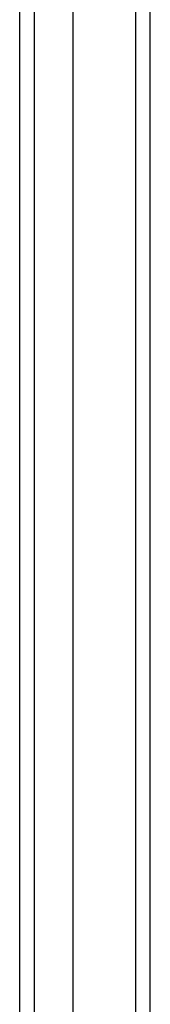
# Model space of a CAD drawing. Header units: inches. Extents: x 0 to 215, y -25 to 140.
# Tile 33 of 63: x 122.082 to 122.948, y 75.615 to 82.135. Entities that reach past the tile are written whole.
import ezdxf

# ---------------------------------------------------------------- set-up
doc = ezdxf.new("R2010")
doc.units = ezdxf.units.IN
doc.header["$LTSCALE"] = 12.924396
doc.header["$MEASUREMENT"] = 0
doc.layers.add('Visible Edges(ANSI)', color=7, linetype='Continuous', lineweight=25)
doc.layers.add('Visible Tangent Edges(ANSI)', color=7, linetype='Continuous', lineweight=25)

msp = doc.modelspace()

# ---------------------------------------------------------------- linework, layer by layer
at = {"layer": 'Visible Edges(ANSI)'}
for p, q in [((122.9479, 58.7504), (122.9479, 88.5555)), ((122.0817, 59.5486), (122.0817, 87.7572)), ((122.4361, 59.5486), (122.4361, 87.7572))]:
    msp.add_line(p, q, dxfattribs=at)
at = {"layer": 'Visible Tangent Edges(ANSI)'}
for p, q in [((122.8489, 88.5555), (122.8489, 58.7504)), ((122.1807, 59.4186), (122.1807, 87.8873))]:
    msp.add_line(p, q, dxfattribs=at)

doc.saveas('drawing.dxf')
